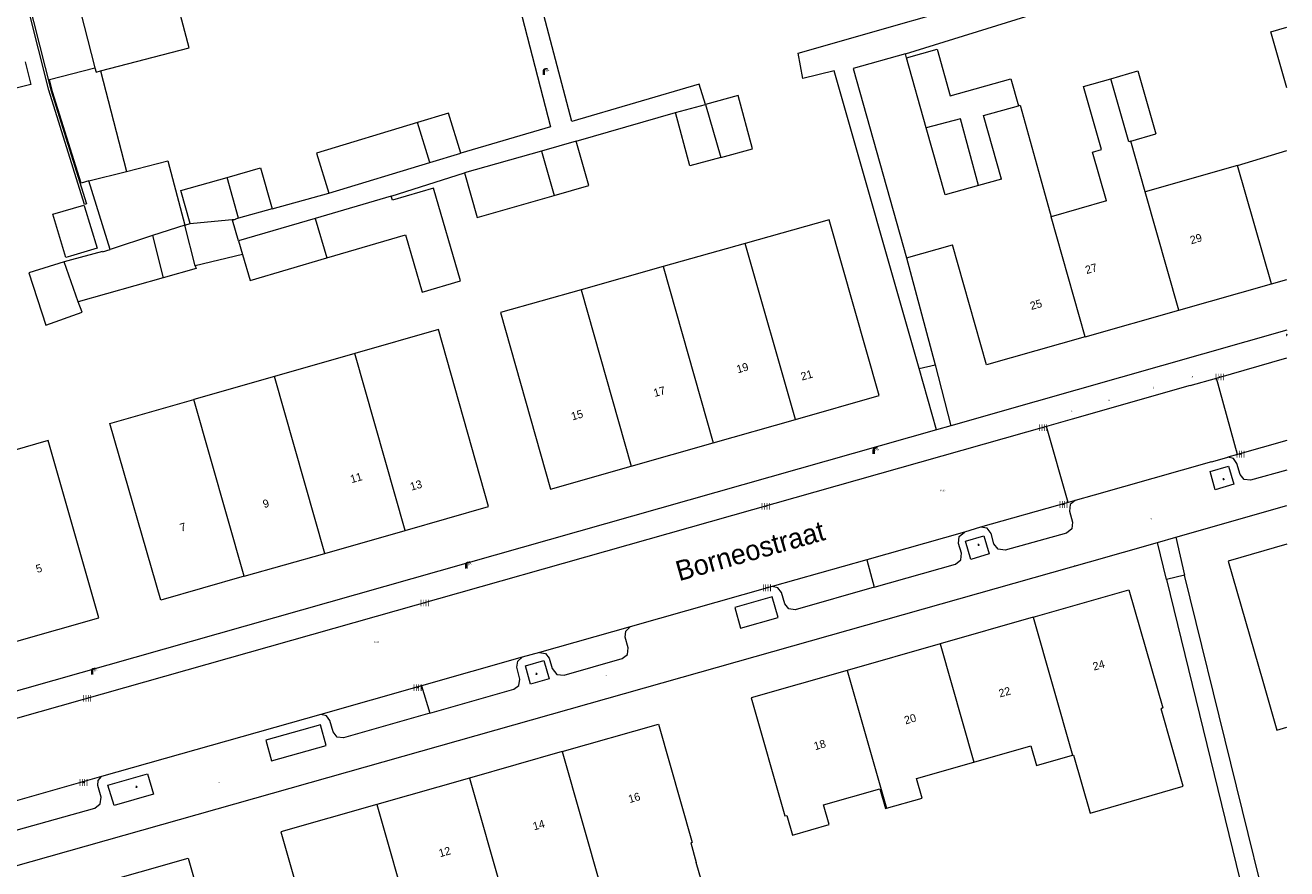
# Model space of a CAD drawing. Header units: metres. Extents: x 197457 to 198138, y 353986 to 354984.
# Tile 130 of 217: x 198059 to 198138, y 354262 to 354315. Entities that reach past the tile are written whole.
import ezdxf
from ezdxf.enums import TextEntityAlignment as Align

# ---------------------------------------------------------------- set-up
doc = ezdxf.new("R2010")
doc.units = ezdxf.units.M
doc.header["$MEASUREMENT"] = 0
for name, color, linetype, lineweight, true_color in [('afsluitpaal', 7, 'Continuous', 0, 0xde7233), ('benzine-   olieput', 7, 'Continuous', 0, 0x104b6e), ('CAI-kast', 7, 'Continuous', 0, 0x104b6e), ('kolk', 7, 'Continuous', 0, 0x104b6e), ('lichtmast', 7, 'Continuous', 0, 0x104b6e)]:
    doc.layers.add(name, color=color, linetype=linetype, lineweight=lineweight, true_color=true_color)
for name, color, linetype, lineweight in [('bijgebouw', 1, 'Continuous', 13), ('grens individueel parkeervak', 7, 'Continuous', 0), ('Grens maaiveld', 253, 'Continuous', 0), ('grens WOZ object', 7, 'Continuous', 0), ('hoofdgebouw', 1, 'Continuous', 0), ('Hoogtepunt', 7, 'Continuous', 0), ('huisnummerreeks BGT', 7, 'Continuous', 0), ('kant verharding', 7, 'Continuous', 0), ('muur breder dan 30cm', 30, 'Continuous', 0), ('openbare ruimte label tekst', 7, 'Continuous', 0), ('tussenmuur', 1, 'Continuous', 13), ('tussenmuur bijgebouw (GBKN Zuid)', 1, 'Continuous', 13), ('vlakafsluiter', 1, 'Continuous', 0), ('waterleidingput', 132, 'Continuous', 0), ('weginrichtingselement', 7, 'Continuous', 0)]:
    doc.layers.add(name, color=color, linetype=linetype, lineweight=lineweight)
doc.styles.add('Style-STANDARD', font='STANDARD.shx')
doc.styles.add('Style-WORKING', font='WORKING.shx')

# ---------------------------------------------------------------- blocks, each defined once
blk = doc.blocks.new('kolk')
at = {"layer": 'kolk', "linetype": 'Continuous', "lineweight": 0, "true_color": 0xbd2877}
for points in [[(-0.49, -0.43), (-0.49, 0), (-0.49, 0.42), (-0.4, 0.42), (-0.4, 0), (-0.4, -0.43)], [(-0.19, -0.43), (-0.19, 0), (-0.19, 0.42), (-0.11, 0.42), (-0.11, 0), (-0.11, -0.43)], [(0.11, -0.43), (0.11, 0), (0.11, 0.42), (0.19, 0.42), (0.19, 0), (0.19, -0.43)], [(0.4, -0.43), (0.4, 0), (0.4, 0.42), (0.49, 0.42), (0.49, 0), (0.49, -0.43)]]:
    blk.add_hatch(color=232, dxfattribs=at).paths.add_polyline_path(points)
at = {"layer": 'kolk', "linetype": 'Continuous', "lineweight": 0, "true_color": 0x681648}
blk.add_hatch(color=219, dxfattribs=at).paths.add_polyline_path([(0.1, 0, 1), (-0.1, 0, 1)])
blk = doc.blocks.new('kast')
at = {"layer": 'CAI-kast', "linetype": 'Continuous', "lineweight": 0, "true_color": 0xbd2877}
h = blk.add_hatch(color=232, dxfattribs=at)
edge = h.paths.add_edge_path()
edge.add_arc((0, 0), 0.1, 0, 360)
edge.add_line((0, -0.1), (0.34, -0.1))
edge.add_line((0.34, -0.1), (0.34, 0.47))
edge.add_line((0.34, 0.47), (-0.34, 0.47))
edge.add_line((-0.34, 0.47), (-0.34, -0.1))
edge.add_line((-0.34, -0.1), (0, -0.1))
edge = h.paths.add_edge_path(flags=16)
edge.add_arc((-0.2, 0.31), 0.0607, 0, 360)
at = {"layer": 'CAI-kast', "linetype": 'Continuous', "lineweight": 0, "true_color": 0x681648}
blk.add_hatch(color=219, dxfattribs=at).paths.add_polyline_path([(-0.1, 0, 1), (0.1, 0, 1)])
at = {"layer": 'CAI-kast', "color": 232, "linetype": 'Continuous', "lineweight": 0, "true_color": 0xbd2877, "extrusion": (0, 0, -1)}
blk.add_solid([(-0.34, 0.65), (0.34, 0.65), (-0.34, 0.55), (0.34, 0.55)], dxfattribs=at)
blk = doc.blocks.new('benzineolieput')
at = {"layer": 'benzine-   olieput', "linetype": 'Continuous', "lineweight": 0, "true_color": 0xbd2877}
h = blk.add_hatch(color=232, dxfattribs=at)
edge = h.paths.add_edge_path()
edge.add_spline(control_points=[(0.44, 0), (0.44, 0.04), (0.43, 0.09), (0.36, 0.2), (0.28, 0.26), (0.09, 0.32), (-0.02, 0.33), (-0.22, 0.29), (-0.31, 0.24), (-0.42, 0.12), (-0.44, 0.06), (-0.44, -0.06), (-0.42, -0.12), (-0.33, -0.22), (-0.28, -0.26), (-0.1, -0.33), (0.04, -0.33), (0.27, -0.27), (0.37, -0.2), (0.43, -0.08), (0.44, -0.04), (0.44, 0)], knot_values=[0, 0, 0, 0, 0.060484, 0.060484, 0.178041, 0.178041, 0.295599, 0.295599, 0.413157, 0.413157, 0.498623, 0.498623, 0.584089, 0.584089, 0.669555, 0.669555, 0.808438, 0.808438, 0.94732, 0.94732, 1, 1, 1, 1], degree=3, periodic=0)
edge = h.paths.add_edge_path(flags=16)
edge.add_ellipse((0, 0), major_axis=(0.392, 0), ratio=0.689655, start_angle=0, end_angle=360)
h = blk.add_hatch(color=232, dxfattribs=at)
h.paths.add_polyline_path([(-0.05, -0.09, -0.572477), (-0.05, 0.09, 0.381612), (-0.15, 0.17), (-0.25, 0.17), (-0.25, -0.18), (-0.15, -0.18, 0.381612)])
h.paths.add_polyline_path([(-0.15, -0.12), (-0.2, -0.12), (-0.2, -0.02), (-0.15, -0.02, -1)], flags=16)
h.paths.add_polyline_path([(-0.15, 0.02), (-0.2, 0.02), (-0.2, 0.12), (-0.15, 0.12, -1)], flags=16)
at = {"layer": 'benzine-   olieput', "linetype": 'Continuous', "lineweight": 0, "true_color": 0x681648}
blk.add_hatch(color=219, dxfattribs=at).paths.add_polyline_path([(0.1, 0, 1), (-0.1, 0, 1)])
at = {"layer": 'benzine-   olieput', "linetype": 'Continuous', "lineweight": 0, "true_color": 0xbd2877}
h = blk.add_hatch(color=232, dxfattribs=at)
h.paths.add_polyline_path([(0.27, -0.08), (0.27, 0.07, 1), (0.07, 0.07), (0.07, 0.07, -0.377964), (0.07, -0.07), (0.07, -0.08, 1)])
h.paths.add_polyline_path([(0.12, -0.08), (0.12, 0.07, -1), (0.23, 0.07), (0.23, -0.08, -1)], flags=16)
blk = doc.blocks.new('lichtmast')
at = {"layer": 'lichtmast', "linetype": 'Continuous', "lineweight": 0, "true_color": 0xbd2877}
for points in [[(0.15, 0.42, -0.344151), (0.3, 0.61), (0.43, 0.64, 0.960861), (0.4, 0.79), (0.1, 0.74, 0.366629), (-0.15, 0.45), (-0.15, -0.1), (0, -0.1, -0.414214), (-0.1, 0, -1), (0.1, 0, -0.414214), (0, -0.1), (0.15, -0.1)], [(0.35, 0.55, 1), (0.3, 0.56), (0.23, 0.32, 1), (0.28, 0.31)], [(0.42, 0.58, 1), (0.38, 0.57), (0.44, 0.33, 1), (0.48, 0.34)], [(0.49, 0.61, 1), (0.45, 0.58), (0.63, 0.4, 1), (0.66, 0.43)]]:
    blk.add_hatch(color=232, dxfattribs=at).paths.add_polyline_path(points)
at = {"layer": 'lichtmast', "linetype": 'Continuous', "lineweight": 0, "true_color": 0x681648}
blk.add_hatch(color=219, dxfattribs=at).paths.add_polyline_path([(-0.1, 0, 1), (0.1, 0, 1)])
blk = doc.blocks.new('afsluitpaal')
at = {"layer": 'afsluitpaal', "linetype": 'Continuous', "lineweight": 0, "true_color": 0xbd2877}
blk.add_hatch(color=232, dxfattribs=at).paths.add_polyline_path([(0.15, 0.65, 1), (-0.15, 0.65), (-0.15, 0.05), (-0.3, 0.05), (-0.3, -0.1), (0, -0.1, -0.414214), (-0.1, 0, -1), (0.1, 0, -0.414214), (0, -0.1), (0.3, -0.1), (0.3, 0.05), (0.15, 0.05)])
at = {"layer": 'afsluitpaal', "linetype": 'Continuous', "lineweight": 0, "true_color": 0x681648}
blk.add_hatch(color=219, dxfattribs=at).paths.add_polyline_path([(0.1, 0, 1), (-0.1, 0, 1)])
blk = doc.blocks.new('waterleidingput')
at = {"layer": 'waterleidingput', "linetype": 'Continuous', "lineweight": 0, "true_color": 0x248bcb}
h = blk.add_hatch(color=142, dxfattribs=at)
edge = h.paths.add_edge_path()
edge.add_spline(control_points=[(0.44, 0), (0.44, 0.04), (0.43, 0.09), (0.36, 0.2), (0.28, 0.26), (0.09, 0.32), (-0.02, 0.33), (-0.22, 0.29), (-0.31, 0.24), (-0.42, 0.12), (-0.44, 0.06), (-0.44, -0.06), (-0.42, -0.12), (-0.33, -0.22), (-0.28, -0.26), (-0.1, -0.33), (0.04, -0.33), (0.27, -0.27), (0.37, -0.2), (0.43, -0.08), (0.44, -0.04), (0.44, 0)], knot_values=[0, 0, 0, 0, 0.060484, 0.060484, 0.178041, 0.178041, 0.295599, 0.295599, 0.413157, 0.413157, 0.498623, 0.498623, 0.584089, 0.584089, 0.669555, 0.669555, 0.808438, 0.808438, 0.94732, 0.94732, 1, 1, 1, 1], degree=3, periodic=0)
edge = h.paths.add_edge_path(flags=16)
edge.add_ellipse((0, 0), major_axis=(0.392, 0), ratio=0.689655, start_angle=0, end_angle=360)
for points in [[(-0.05, -0.09, -0.141608), (-0.09, -0.05), (-0.1, -0.09), (-0.17, 0.18), (-0.22, 0.18), (-0.12, -0.17), (-0.07, -0.17)], [(0.03, 0.18), (-0.02, 0.18), (-0.05, 0.09, -0.269854), (0.05, 0.09)], [(0.23, 0.18), (0.18, 0.18), (0.1, -0.09), (0.09, -0.05, -0.141608), (0.05, -0.09), (0.08, -0.17), (0.13, -0.17)]]:
    blk.add_hatch(color=142, dxfattribs=at).paths.add_polyline_path(points)
at = {"layer": 'waterleidingput', "linetype": 'Continuous', "lineweight": 0, "true_color": 0x104b6e}
blk.add_hatch(color=156, dxfattribs=at).paths.add_polyline_path([(0.1, 0, 1), (-0.1, 0, 1)])

msp = doc.modelspace()

# ---------------------------------------------------------------- hatches: boundary and pattern name
at = {"layer": 'lichtmast', "linetype": 'Continuous', "lineweight": 0}
msp.add_hatch(color=256, dxfattribs=at).paths.add_polyline_path([(198137.766, 354295.797), (198137.766, 354295.809, 0.152735), (198137.764, 354295.803, 0.152735)])

# ---------------------------------------------------------------- linework, layer by layer
at = {"layer": 'bijgebouw', "linetype": 'Continuous', "lineweight": 13}
for p, q in [((198099.59, 354309.72), (198101.474, 354310.225)), ((198128.022, 354307.923), (198129.598, 354308.376)), ((198093.395, 354307.932), (198091.219, 354307.311)), ((198084.248, 354306.593), (198086.179, 354307.18)), ((198091.219, 354307.311), (198086.419, 354305.942)), ((198077.939, 354304.675), (198084.248, 354306.593)), ((198064.291, 354301.171), (198062.956, 354305.45)), ((198081.834, 354304.499), (198077.081, 354303.101)), ((198074.399, 354303.705), (198072.306, 354303.114)), ((198072.306, 354303.114), (198072.11, 354303.059)), ((198077.081, 354303.101), (198072.309, 354301.697)), ((198068.938, 354302.683), (198069.291, 354302.783)), ((198061.866, 354300.515), (198061.406, 354300.391)), ((198063.797, 354301.038), (198061.866, 354300.515)), ((198072.559, 354300.846), (198069.597, 354300.152)), ((198067.597, 354299.394), (198062.278, 354297.904))]:
    msp.add_line(p, q, dxfattribs=at)
at = {"layer": 'bijgebouw', "linetype": 'Continuous', "lineweight": 13, "flags": 128}
for points in [[(198137.766, 354311.258), (198136.767, 354314.757), (198137.766, 354315.043)], [(198058.967, 354312.88), (198059.322, 354311.459), (198057.43, 354310.985)], [(198126.778, 354311.831), (198128.474, 354312.315), (198129.598, 354308.376)], [(198102.419, 354306.912), (198104.403, 354307.444), (198103.512, 354310.771), (198101.474, 354310.225)], [(198086.179, 354307.18), (198085.417, 354309.686), (198083.486, 354309.099)], [(198102.419, 354306.912), (198100.481, 354306.393), (198099.59, 354309.72)], [(198083.486, 354309.099), (198077.177, 354307.181), (198077.939, 354304.675)], [(198092.01, 354304.54), (198094.186, 354305.161), (198093.395, 354307.932)], [(198065.297, 354306.042), (198067.893, 354306.698), (198068.938, 354302.683)], [(198071.586, 354305.663), (198073.679, 354306.255), (198074.399, 354303.705)], [(198069.291, 354302.783), (198068.707, 354304.85), (198071.586, 354305.663)], [(198086.419, 354305.942), (198087.21, 354303.171), (198092.01, 354304.54)], [(198077.807, 354300.634), (198082.722, 354302.08), (198083.773, 354298.505), (198086.168, 354299.209), (198084.468, 354304.987), (198081.912, 354304.235), (198081.834, 354304.499)], [(198060.694, 354303.378), (198062.648, 354303.937), (198062.678, 354303.838)], [(198062.678, 354303.838), (198063.464, 354301.248), (198061.801, 354300.744)], [(198061.801, 354300.744), (198061.512, 354300.656), (198060.694, 354303.378)], [(198072.309, 354301.697), (198071.914, 354303.003), (198072.11, 354303.059)], [(198063.797, 354301.038), (198063.803, 354301.019), (198064.291, 354301.171)], [(198072.559, 354300.846), (198073.035, 354299.23), (198077.807, 354300.634)], [(198069.597, 354300.152), (198069.645, 354299.968), (198067.597, 354299.394)]]:
    msp.add_lwpolyline(points, dxfattribs=at)
at = {"layer": 'grens individueel parkeervak', "linetype": 'Continuous', "lineweight": 0}
for p, q in [((198137.766, 354289.241), (198134.689, 354288.362)), ((198134.689, 354288.362), (198134.082, 354288.188)), ((198124.551, 354285.491), (198124.111, 354285.366)), ((198124.111, 354285.366), (198118.645, 354283.815)), ((198117.641, 354283.52), (198111.531, 354281.793)), ((198111.531, 354281.793), (198105.624, 354280.124)), ((198111.531, 354281.793), (198112.008, 354280.071)), ((198096.754, 354277.609), (198091.101, 354275.998)), ((198090.023, 354275.7), (198083.723, 354273.914)), ((198083.723, 354273.914), (198077.446, 354272.134)), ((198083.723, 354273.914), (198084.241, 354272.203)), ((198063.753, 354268.251), (198057.921, 354266.597))]:
    msp.add_line(p, q, dxfattribs=at)
at = {"layer": 'grens individueel parkeervak', "linetype": 'Continuous', "lineweight": 0, "flags": 128}
for points in [[(198137.766, 354287.39), (198135.51, 354286.75), (198135.105, 354286.797), (198134.852, 354287.116), (198134.655, 354287.808), (198134.439, 354288.104), (198134.082, 354288.188)], [(198124.551, 354285.491), (198124.244, 354285.231), (198124.199, 354284.832), (198124.39, 354284.142), (198124.338, 354283.719), (198124.002, 354283.457), (198120.169, 354282.392), (198119.739, 354282.445), (198119.473, 354282.788), (198119.3, 354283.427), (198119.051, 354283.754), (198118.645, 354283.815)], [(198112.008, 354280.071), (198117.073, 354281.51), (198117.405, 354281.774), (198117.451, 354282.196), (198117.269, 354282.81), (198117.311, 354283.24), (198117.641, 354283.52)], [(198112.008, 354280.071), (198107.073, 354278.668), (198106.668, 354278.714), (198106.413, 354279.032), (198106.202, 354279.75), (198105.982, 354280.044), (198105.624, 354280.124)], [(198091.101, 354275.998), (198091.471, 354275.939), (198091.702, 354275.644), (198091.897, 354274.989), (198092.186, 354274.632), (198092.643, 354274.581), (198096.267, 354275.619), (198096.588, 354275.873), (198096.639, 354276.279), (198096.455, 354276.955), (198096.486, 354277.336), (198096.754, 354277.609)], [(198084.241, 354272.203), (198089.492, 354273.699), (198089.806, 354273.943), (198089.864, 354274.336), (198089.687, 354275.075), (198089.736, 354275.452), (198090.023, 354275.7)], [(198084.241, 354272.203), (198078.853, 354270.669), (198078.451, 354270.716), (198078.202, 354271.035), (198078.004, 354271.754), (198077.795, 354272.046), (198077.446, 354272.134)], [(198058.409, 354264.895), (198063.329, 354266.281), (198063.666, 354266.546), (198063.717, 354266.971), (198063.518, 354267.681), (198063.537, 354268.007), (198063.753, 354268.251)]]:
    msp.add_lwpolyline(points, dxfattribs=at)
at = {"layer": 'Grens maaiveld', "linetype": 'Continuous', "lineweight": 0}
for p, q in [((198134.689, 354288.362), (198133.37, 354293.134)), ((198124.111, 354285.366), (198122.762, 354290.106))]:
    msp.add_line(p, q, dxfattribs=at)
at = {"layer": 'grens WOZ object', "linetype": 'Continuous', "lineweight": 0}
for p, q in [((198115.25, 354308.752), (198114.019, 354313.131)), ((198063.673, 354312.317), (198065.297, 354306.042)), ((198062.956, 354305.45), (198065.297, 354306.042)), ((198119.94, 354305.555), (198118.519, 354305.155)), ((198062.278, 354297.904), (198061.406, 354300.391))]:
    msp.add_line(p, q, dxfattribs=at)
at = {"layer": 'grens WOZ object', "linetype": 'Continuous', "lineweight": 0, "flags": 128}
for points in [[(198114.019, 354313.131), (198115.929, 354313.668), (198116.745, 354310.768), (198120.526, 354311.831), (198121.003, 354310.136)], [(198060.684, 354311.015), (198060.488, 354311.787), (198063.334, 354312.511)], [(198063.334, 354312.511), (198063.402, 354312.247), (198063.673, 354312.317)], [(198062.956, 354305.45), (198062.463, 354305.314), (198060.684, 354311.015)], [(198119.94, 354305.555), (198118.836, 354309.534), (198121.003, 354310.136)], [(198118.519, 354305.155), (198117.398, 354309.318), (198115.25, 354308.752)], [(198118.519, 354305.155), (198116.427, 354304.567), (198115.25, 354308.752)], [(198061.406, 354300.391), (198059.201, 354299.711), (198060.277, 354296.447), (198062.531, 354297.257), (198062.278, 354297.904)]]:
    msp.add_lwpolyline(points, dxfattribs=at)
at = {"layer": 'hoofdgebouw', "linetype": 'Continuous', "lineweight": 0}
for p, q in [((198062.064, 354317.418), (198063.334, 354312.511)), ((198114.019, 354313.131), (198113.948, 354313.383)), ((198128.932, 354304.756), (198128.022, 354307.923)), ((198134.695, 354306.412), (198137.766, 354307.344)), ((198134.695, 354306.412), (198128.932, 354304.756)), ((198122.359, 354305.686), (198123.048, 354303.206)), ((198126.51, 354304.193), (198123.048, 354303.206)), ((198103.951, 354301.542), (198098.819, 354300.097)), ((198114.008, 354300.64), (198116.887, 354301.45)), ((198098.819, 354300.097), (198093.689, 354298.653)), ((198131.034, 354297.369), (198136.802, 354299.009)), ((198136.802, 354299.009), (198137.766, 354299.283)), ((198125.182, 354295.705), (198131.034, 354297.369)), ((198079.561, 354294.67), (198074.538, 354293.236)), ((198074.538, 354293.236), (198069.516, 354291.802)), ((198101.952, 354289.093), (198107.079, 354290.554)), ((198096.826, 354287.632), (198101.952, 354289.093)), ((198077.686, 354282.189), (198082.709, 354283.62)), ((198072.663, 354280.758), (198077.686, 354282.189)), ((198121.92, 354278.195), (198116.116, 354276.539)), ((198116.116, 354276.539), (198110.313, 354274.882)), ((198092.515, 354269.805), (198086.727, 354268.152)), ((198124.383, 354269.578), (198124.442, 354269.594)), ((198124.442, 354269.594), (198125.482, 354265.974)), ((198086.727, 354268.152), (198080.94, 354266.499)), ((198101.714, 354260.007), (198100.889, 354262.882))]:
    msp.add_line(p, q, dxfattribs=at)
at = {"layer": 'hoofdgebouw', "linetype": 'Continuous', "lineweight": 0, "flags": 128}
for points in [[(198063.673, 354312.317), (198069.209, 354313.75), (198068.206, 354317.623)], [(198113.948, 354313.383), (198110.683, 354312.465), (198114.008, 354300.64)], [(198126.51, 354304.193), (198125.639, 354307.246), (198126.205, 354307.408), (198125.081, 354311.346), (198126.778, 354311.831)], [(198121.003, 354310.136), (198121.116, 354310.167), (198122.359, 354305.686)], [(198107.079, 354290.554), (198112.306, 354292.044), (198109.179, 354303.013), (198103.951, 354301.542)], [(198125.182, 354295.705), (198119.018, 354293.951), (198116.887, 354301.45)], [(198093.689, 354298.653), (198088.664, 354297.238), (198091.774, 354286.192), (198096.826, 354287.632)], [(198082.709, 354283.62), (198087.918, 354285.104), (198084.794, 354296.164), (198079.561, 354294.67)], [(198072.663, 354280.758), (198067.443, 354279.271), (198064.268, 354290.304), (198069.516, 354291.802)], [(198058.456, 354276.697), (198063.582, 354278.157), (198060.421, 354289.227), (198055.301, 354287.761)], [(198137.766, 354282.762), (198134.108, 354281.708), (198136.269, 354274.214)], [(198121.92, 354278.195), (198127.9, 354279.902), (198130.019, 354272.532), (198129.915, 354272.486)], [(198110.313, 354274.882), (198104.322, 354273.172), (198106.428, 354265.792), (198106.549, 354265.826), (198106.9, 354264.595), (198109.189, 354265.247), (198108.838, 354266.478), (198112.348, 354267.479), (198112.699, 354266.248), (198112.774, 354266.269)], [(198136.269, 354274.214), (198137.135, 354271.149), (198137.766, 354271.33)], [(198125.482, 354265.974), (198131.305, 354267.647), (198129.915, 354272.486)], [(198092.515, 354269.805), (198098.528, 354271.523), (198100.636, 354264.141), (198100.539, 354264.113), (198100.889, 354262.882)], [(198118.227, 354269.154), (198121.783, 354270.168), (198122.133, 354268.937), (198124.383, 354269.578)], [(198112.774, 354266.269), (198114.998, 354266.903), (198114.647, 354268.134), (198118.227, 354269.154)], [(198080.94, 354266.499), (198074.95, 354264.788), (198077.054, 354257.42), (198077.159, 354257.45), (198077.51, 354256.219), (198079.828, 354256.88)], [(198063.164, 354261.451), (198069.163, 354263.16), (198071.268, 354255.771), (198071.158, 354255.74), (198071.509, 354254.509), (198069.22, 354253.857), (198068.87, 354255.088), (198065.34, 354254.082)]]:
    msp.add_lwpolyline(points, dxfattribs=at)
at = {"layer": 'kant verharding', "linetype": 'Continuous', "lineweight": 0}
for p, q in [((198113.948, 354313.383), (198122.072, 354315.899)), ((198093.395, 354307.932), (198099.59, 354309.72)), ((198081.834, 354304.499), (198086.419, 354305.942)), ((198074.399, 354303.705), (198077.939, 354304.675)), ((198114.008, 354300.64), (198115.802, 354293.959)), ((198115.884, 354289.892), (198114.81, 354293.724)), ((198115.802, 354293.959), (198116.784, 354290.147)), ((198131.73, 354292.666), (198124.371, 354290.566)), ((198131.73, 354292.666), (198133.37, 354293.134)), ((198124.371, 354290.566), (198122.762, 354290.106)), ((198115.884, 354289.892), (198043.078, 354269.233)), ((198122.762, 354290.106), (198043.346, 354267.596)), ((198116.784, 354290.147), (198115.884, 354289.892)), ((198133.072, 354287.908), (198125.747, 354285.83)), ((198125.747, 354285.83), (198124.551, 354285.491)), ((198130.836, 354283.201), (198137.766, 354285.178)), ((198118.645, 354283.815), (198117.641, 354283.52)), ((198129.685, 354282.872), (198130.836, 354283.201)), ((198130.836, 354283.201), (198131.376, 354280.822)), ((198130.258, 354280.565), (198129.685, 354282.872)), ((198105.624, 354280.124), (198096.754, 354277.609)), ((198091.101, 354275.998), (198090.023, 354275.7)), ((198077.446, 354272.134), (198063.753, 354268.251))]:
    msp.add_line(p, q, dxfattribs=at)
at = {"layer": 'kant verharding', "linetype": 'Continuous', "lineweight": 0, "flags": 128}
for points in [[(198085.94, 354331.49), (198091.787, 354308.822), (198086.179, 354307.18)], [(198101.474, 354310.225), (198101.061, 354311.486), (198093.123, 354309.167), (198087.16, 354331.778)], [(198114.81, 354293.724), (198109.504, 354312.324), (198107.535, 354311.852), (198107.256, 354313.427), (198121.553, 354317.519)], [(198137.766, 354296.126), (198122.119, 354291.661), (198116.784, 354290.147)], [(198133.37, 354293.134), (198137.766, 354294.389)], [(198133.072, 354287.908), (198134.028, 354288.179), (198134.082, 354288.188)], [(198132.981, 354287.306), (198134.131, 354287.641), (198134.454, 354286.499), (198133.302, 354286.162), (198132.981, 354287.306)], [(198119.172, 354282.151), (198118.044, 354281.813), (198117.712, 354282.951), (198118.85, 354283.287), (198119.172, 354282.151)], [(198044.258, 354258.685), (198125.44, 354281.661), (198129.685, 354282.872)], [(198137.766, 354257.497), (198137.163, 354257.352), (198131.376, 354280.822)], [(198130.258, 354280.565), (198135.977, 354257.13), (198130.803, 354255.695)], [(198103.303, 354278.812), (198103.654, 354277.521), (198106.007, 354278.186), (198105.634, 354279.479), (198103.303, 354278.812)], [(198091.702, 354274.36), (198090.538, 354274.027), (198090.215, 354275.173), (198091.364, 354275.502), (198091.702, 354274.36)], [(198077.415, 354271.478), (198074.011, 354270.527), (198074.361, 354269.233), (198077.771, 354270.189), (198077.415, 354271.478)], [(198066.994, 354267.141), (198064.524, 354266.438), (198064.146, 354267.722), (198066.624, 354268.427), (198066.994, 354267.141)]]:
    msp.add_lwpolyline(points, dxfattribs=at)
at = {"layer": 'lichtmast', "linetype": 'Continuous', "lineweight": 0, "flags": 128}
for points in [[(198137.766, 354295.867, 0.173143), (198137.759, 354295.848), (198137.759, 354295.793), (198137.766, 354295.793)], [(198137.766, 354295.797, -0.152735), (198137.764, 354295.803, -0.152735), (198137.766, 354295.809)]]:
    msp.add_lwpolyline(points, format="xyb", dxfattribs=at)
at = {"layer": 'muur breder dan 30cm', "linetype": 'Continuous', "lineweight": 0, "flags": 128}
msp.add_lwpolyline([(198057.225, 354323.85), (198057.341, 354323.88), (198060.58, 354311.141), (198062.798, 354304.006), (198062.683, 354303.971), (198060.464, 354311.108), (198057.225, 354323.85)], dxfattribs=at)
at = {"layer": 'tussenmuur', "linetype": 'Continuous', "lineweight": 13}
for p, q in [((198136.802, 354299.009), (198134.695, 354306.412)), ((198131.034, 354297.369), (198128.932, 354304.756)), ((198125.182, 354295.705), (198123.048, 354303.206)), ((198107.079, 354290.554), (198103.951, 354301.542)), ((198098.819, 354300.097), (198101.952, 354289.093)), ((198093.689, 354298.653), (198096.826, 354287.632)), ((198082.709, 354283.62), (198079.561, 354294.67)), ((198077.686, 354282.189), (198074.538, 354293.236)), ((198072.663, 354280.758), (198069.516, 354291.802)), ((198121.92, 354278.195), (198124.383, 354269.578)), ((198116.116, 354276.539), (198118.227, 354269.154)), ((198110.313, 354274.882), (198112.774, 354266.269)), ((198092.515, 354269.805), (198094.969, 354261.195)), ((198086.727, 354268.152), (198088.829, 354260.776))]:
    msp.add_line(p, q, dxfattribs=at)
at = {"layer": 'tussenmuur', "linetype": 'Continuous', "lineweight": 13, "flags": 128}
for points in [[(198128.022, 354307.923), (198127.903, 354307.889), (198126.778, 354311.831)], [(198080.94, 354266.499), (198083.041, 354259.126), (198082.987, 354259.111)]]:
    msp.add_lwpolyline(points, dxfattribs=at)
at = {"layer": 'tussenmuur bijgebouw (GBKN Zuid)', "linetype": 'Continuous', "lineweight": 13}
for p, q in [((198101.474, 354310.225), (198102.419, 354306.912)), ((198084.248, 354306.593), (198083.486, 354309.099)), ((198091.219, 354307.311), (198092.01, 354304.54)), ((198072.306, 354303.114), (198071.586, 354305.663)), ((198069.291, 354302.783), (198072.11, 354303.059)), ((198077.081, 354303.101), (198077.807, 354300.634)), ((198066.931, 354302.03), (198064.291, 354301.171)), ((198068.938, 354302.683), (198066.931, 354302.03)), ((198066.931, 354302.03), (198067.597, 354299.394)), ((198069.597, 354300.152), (198068.938, 354302.683)), ((198072.309, 354301.697), (198072.559, 354300.846))]:
    msp.add_line(p, q, dxfattribs=at)
at = {"layer": 'vlakafsluiter', "linetype": 'Continuous', "lineweight": 0}
for p, q in [((198114.81, 354293.724), (198115.802, 354293.959)), ((198131.376, 354280.822), (198130.258, 354280.565))]:
    msp.add_line(p, q, dxfattribs=at)

# ---------------------------------------------------------------- block references
at = {"layer": 'afsluitpaal', "linetype": 'Continuous', "lineweight": 0, "xscale": 0.1, "yscale": 0.1, "zscale": 0.1}
for p in [(198129.445, 354292.511), (198131.865, 354293.187), (198126.666, 354291.709), (198124.342, 354291.042)]:
    msp.add_blockref('afsluitpaal', p, dxfattribs=at)
at = {"layer": 'benzine-   olieput', "linetype": 'Continuous', "lineweight": 0, "xscale": 0.1, "yscale": 0.1, "zscale": 0.1}
msp.add_blockref('benzineolieput', (198129.313, 354284.351), dxfattribs=at)
at = {"layer": 'CAI-kast', "linetype": 'Continuous', "lineweight": 0, "xscale": 0.1, "yscale": 0.1, "zscale": 0.1}
msp.add_blockref('kast', (198124.504, 354281.365), dxfattribs=at)
at = {"layer": 'kolk', "linetype": 'Continuous', "lineweight": 0, "xscale": 0.5, "yscale": 0.5}
for p in [(198133.577, 354293.208), (198122.554, 354290.037), (198134.873, 354288.389), (198105.223, 354285.13), (198123.818, 354285.243), (198105.302, 354280.042), (198083.927, 354279.095), (198083.483, 354273.806), (198062.848, 354273.138), (198062.623, 354267.877)]:
    msp.add_blockref('kolk', p, dxfattribs=at)
at = {"layer": 'lichtmast', "linetype": 'Continuous', "lineweight": 0, "xscale": 0.5, "yscale": 0.5}
for p in [(198091.372, 354312.112), (198111.968, 354288.433), (198086.526, 354281.29), (198063.155, 354274.658)]:
    msp.add_blockref('lichtmast', p, dxfattribs=at)
at = {"layer": 'waterleidingput', "linetype": 'Continuous', "lineweight": 0, "xscale": 0.1, "yscale": 0.1, "zscale": 0.1}
for p in [(198095.271, 354274.566), (198071.073, 354267.875)]:
    msp.add_blockref('waterleidingput', p, dxfattribs=at)

# ---------------------------------------------------------------- texts
at = {"layer": 'Hoogtepunt', "linetype": 'Continuous', "lineweight": 0, "style": 'Style-WORKING'}
for s, p in [('28.02', (198116.099, 354286.055)), ('28.02', (198116.099, 354286.055)), ('28.01', (198080.756, 354276.584)), ('28.01', (198080.756, 354276.584))]:
    msp.add_text(s, height=0.1, dxfattribs=at).set_placement(p)
at = {"layer": 'huisnummerreeks BGT', "linetype": 'Continuous', "lineweight": 0, "style": 'Style-WORKING'}
for s, rotation, p in [('29', 15.9, (198132.093, 354301.829)), ('27', 15.9, (198125.551, 354299.968)), ('25', 15.9, (198122.104, 354297.724)), ('19', 15.9, (198103.769, 354293.77)), ('21', 15.9, (198107.783, 354293.319)), ('17', 15.9, (198098.584, 354292.292)), ('15', 15.9, (198093.443, 354290.827)), ('11', 15.9, (198079.649, 354286.907)), ('13', 15.8, (198083.384, 354286.441)), ('9', 15.9, (198074.01, 354285.301)), ('7', 15.9, (198068.825, 354283.824)), ('5', 15.9, (198059.836, 354281.249)), ('24', 15.9, (198126.02, 354275.206)), ('22', 15.9, (198120.145, 354273.529)), ('20', 15.9, (198114.245, 354271.845)), ('18', 15.9, (198108.599, 354270.233)), ('16', 15.9, (198097.014, 354266.93)), ('14', 15.9, (198091.05, 354265.227)), ('12', 15.9, (198085.174, 354263.548))]:
    msp.add_text(s, height=0.5, rotation=rotation, dxfattribs=at).set_placement(p, align=Align.MIDDLE_CENTER)
at = {"layer": 'openbare ruimte label tekst', "linetype": 'Continuous', "lineweight": 0, "style": 'Style-WORKING'}
msp.add_text('Borneostraat', height=1.25, rotation=15.8, dxfattribs=at).set_placement((198104.251, 354282.347), align=Align.MIDDLE_CENTER)
at = {"layer": 'weginrichtingselement', "style": 'Style-STANDARD'}
for p in [(198133.782, 354286.774), (198118.481, 354282.681), (198090.869, 354274.624), (198065.884, 354267.567)]:
    msp.add_text('b', height=0.1, rotation=359.66914, dxfattribs=at).set_placement(p)

doc.saveas('drawing.dxf')
